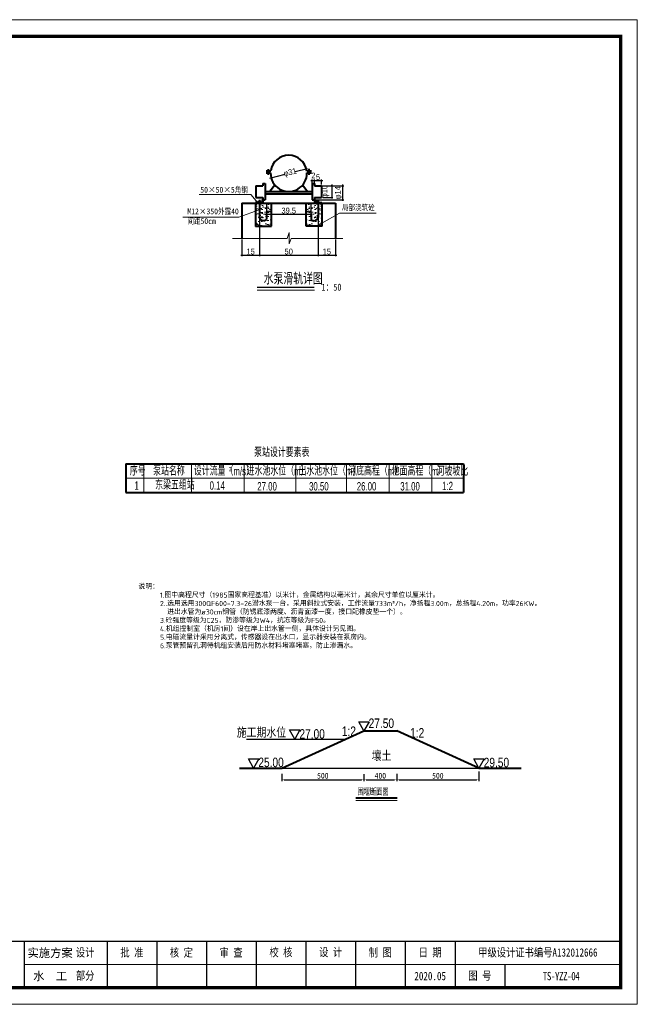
# Model space of a CAD drawing. Header units: millimetres. Extents: x 29618 to 35558, y 10638 to 14839.
# Tile 3 of 3: x 32923 to 35558, y 10638 to 14839. Entities that reach past the tile are written whole.
import ezdxf
from ezdxf.enums import TextEntityAlignment as Align

# ---------------------------------------------------------------- set-up
doc = ezdxf.new("R2010")
doc.units = ezdxf.units.MM
for name, color, linetype, lineweight in [('0.09标注线', 7, 'Continuous', 9), ('0.13填充', 8, 'Continuous', 13), ('0.13文字', 255, 'Continuous', 13), ('40粗白', 1, 'Continuous', 40), ('标注线', 7, 'Continuous', 18), ('粗实线', 1, 'Continuous', 40), ('粗线', 1, 'Continuous', 40), ('细实线', 7, 'Continuous', 9)]:
    doc.layers.add(name, color=color, linetype=linetype, lineweight=lineweight)
for name, color, linetype in [('图层1', 7, 'Continuous'), ('文字', 2, 'Continuous'), ('标注', 4, 'Continuous'), ('标注-高程', 4, 'Continuous'), ('细线', 7, 'Continuous')]:
    doc.layers.add(name, color=color, linetype=linetype)
doc.styles.add('-仿宋_GB2312', font='simfang.ttf', dxfattribs={"width": 0.8, "height": 30})
doc.styles.add('25', font='hztxt_e.shx', dxfattribs={"width": 0.8, "height": 25, "bigfont": 'hztxt.shx'})
doc.styles.add('35', font='hztxt_e.shx', dxfattribs={"width": 0.7, "height": 55, "bigfont": 'hztxt1.shx'})
doc.styles.add('fangsong', font='txt', dxfattribs={"width": 0.8, "height": 25})
doc.styles.add('hz-e', font='hztxt_e.shx', dxfattribs={"width": 0.7, "height": 20, "bigfont": 'hztxt.shx'})
doc.styles.get("Standard").update_dxf_attribs({"font": 'tssdeng.shx', "bigfont": 'hztxt.shx'})
doc.styles.add('图框', font='仿宋_GB2312.TTF', dxfattribs={"width": 0.8, "height": 4})
doc.styles.add('样式 1', font='txt.shx', dxfattribs={"width": 0.8, "bigfont": 'hztxt.shx'})
doc.dimstyles.get("Standard").update_dxf_attribs({"dimscale": 100, "dimtxt": 2.5, "dimasz": 0.75, "dimexe": 1.5, "dimexo": 1.5, "dimgap": 0.5, "dimtad": 1, "dimdec": 0, "dimlfac": 0.25, "dimzin": 0, "dimdsep": 46, "dimtxsty": 'Standard', "dimblk": 'ARCHTICK', "dimcen": 0.09, "dimadec": 0, "dimazin": 0, "dimtfac": 1, "dimtdec": 0, "dimtmove": 0, "dimatfit": 3, "dimldrblk": 'ARCHTICK', "dimfxl": 0, "dimtolj": 1, "dimtzin": 0, "dimarcsym": 0})
doc.dimstyles.new('STANDARD$0', dxfattribs={"dimtxt": 25, "dimasz": 10, "dimexe": 10, "dimexo": 12, "dimgap": 2, "dimtad": 1, "dimdec": 0, "dimzin": 1, "dimdsep": 46, "dimtxsty": '样式 1', "dimblk1": 'OBLIQUE', "dimblk2": 'OBLIQUE', "dimcen": 12, "dimdle": 20, "dimaunit": 1, "dimadec": 0, "dimazin": 0, "dimtfac": 1, "dimtdec": 1, "dimtofl": 0, "dimtmove": 0, "dimatfit": 1, "dimldrblk": 'OBLIQUE', "dimfxl": 0, "dimtolj": 1, "dimtzin": 0, "dimarcsym": 0})
doc.dimstyles.new('安装图', dxfattribs={"dimtxt": 25, "dimasz": 10, "dimexe": 6, "dimexo": 1, "dimgap": 5, "dimtad": 1, "dimdec": 0, "dimtxsty": 'fangsong', "dimcen": 2.5, "dimadec": 0, "dimazin": 0, "dimtfac": 1, "dimtdec": 0, "dimtmove": 0, "dimatfit": 3, "dimfxl": 0, "dimarcsym": 0})

# ---------------------------------------------------------------- blocks, each defined once
blk = doc.blocks.new('A$C05D009C4')
at = {"lineweight": 0}
for p, q in [((0, 297), (420, 297)), ((420, 297), (420, 0)), ((415, 12), (235, 12)), ((420, 0), (0, 0))]:
    blk.add_line(p, q, dxfattribs=at)
for p, q in [((235, 19), (235, 5)), ((260, 19), (260, 5)), ((275, 19), (275, 5)), ((290, 19), (290, 5)), ((305, 19), (305, 5)), ((320, 19), (320, 5)), ((335, 19), (335, 5)), ((350, 19), (350, 5)), ((365, 19), (365, 5)), ((380, 12), (380, 5))]:
    blk.add_line(p, q)
at = {"lineweight": 0, "const_width": 1}
blk.add_lwpolyline([(25, 292), (415, 292), (415, 5), (25, 5)], close=True, dxfattribs=at)
at = {"lineweight": 0, "const_width": 0.4}
blk.add_lwpolyline([(415, 19), (25, 19)], dxfattribs=at)
at = {"style": '图框'}
for s, p in [('实施方案', (242.83, 15.5)), ('水  工', (242.83, 8.5))]:
    blk.add_text(s, height=2.5, dxfattribs=at).set_placement(p, align=Align.MIDDLE_CENTER)
at = {"char_height": 2.5, "attachment_point": 5, "style": '图框'}
for s, insert in [('设计', (253.4, 15.5)), ('批 准', (267.5, 15.5)), ('核 定', (282.44, 15.47)), ('审 查', (297.43, 15.47)), ('校 核', (312.47, 15.54)), ('设 计', (327.47, 15.59)), ('制 图', (342.42, 15.48)), ('日 期', (357.5, 15.5)), ('甲级设计证书编号A132012666', (390, 15.5)), ('部分', (253.4, 8.5)), ('2020.05', (357.5, 8.5)), ('图 号', (372.5, 8.5))]:
    blk.add_mtext(s, dxfattribs=dict(at, insert=insert))
blk = doc.blocks.new('_ArchTick')
at = {"color": 0, "linetype": 'ByBlock', "const_width": 0.15}
blk.add_lwpolyline([(-0.5, -0.5), (0.5, 0.5)], dxfattribs=at)
blk = doc.blocks.new('*D54')
at = {"color": 7, "lineweight": -2, "ltscale": 10}
for p, q in [((34195.8, 14050.4), (34195.8, 13829.8)), ((34270.8, 13900.4), (34270.8, 13829.8)), ((34190.8, 13834.8), (34275.8, 13834.8))]:
    blk.add_line(p, q, dxfattribs=at)
at = {"layer": 'Defpoints', "color": 0, "ltscale": 10}
for p in [(34195.8, 14055.4), (34270.8, 13905.4), (34270.8, 13834.8)]:
    blk.add_point(p, dxfattribs=at)
at = {"color": 7, "lineweight": -2, "ltscale": 10, "xscale": 5, "yscale": 5, "zscale": 5, "rotation": 180}
blk.add_blockref('_ArchTick', (34195.8, 13834.8), dxfattribs=at)
at = {"color": 7, "lineweight": -2, "ltscale": 10, "xscale": 5, "yscale": 5, "zscale": 5}
blk.add_blockref('_ArchTick', (34270.8, 13834.8), dxfattribs=at)
at = {"color": 7, "ltscale": 10, "insert": (34233.3, 13849.3), "char_height": 25, "attachment_point": 5, "style": '25'}
blk.add_mtext('\\A1;15', dxfattribs=at)
blk = doc.blocks.new('*D55')
at = {"color": 7, "lineweight": -2, "ltscale": 10}
for p, q in [((33945.8, 14050.4), (33945.8, 13829.8)), ((34195.8, 14050.4), (34195.8, 13829.8)), ((33940.8, 13834.8), (34200.8, 13834.8))]:
    blk.add_line(p, q, dxfattribs=at)
at = {"layer": 'Defpoints', "color": 0, "ltscale": 10}
for p in [(33945.8, 14055.4), (34195.8, 14055.4), (34195.8, 13834.8)]:
    blk.add_point(p, dxfattribs=at)
at = {"color": 7, "lineweight": -2, "ltscale": 10, "xscale": 5, "yscale": 5, "zscale": 5, "rotation": 180}
blk.add_blockref('_ArchTick', (33945.8, 13834.8), dxfattribs=at)
at = {"color": 7, "lineweight": -2, "ltscale": 10, "xscale": 5, "yscale": 5, "zscale": 5}
blk.add_blockref('_ArchTick', (34195.8, 13834.8), dxfattribs=at)
at = {"color": 7, "ltscale": 10, "insert": (34070.8, 13849.3), "char_height": 25, "attachment_point": 5, "style": '25'}
blk.add_mtext('\\A1;50', dxfattribs=at)
blk = doc.blocks.new('*D56')
at = {"color": 7, "lineweight": -2, "ltscale": 10}
for p, q in [((33945.8, 14050.4), (33945.8, 13829.8)), ((33870.8, 13900.4), (33870.8, 13829.8)), ((33865.8, 13834.8), (33950.8, 13834.8))]:
    blk.add_line(p, q, dxfattribs=at)
at = {"layer": 'Defpoints', "color": 0, "ltscale": 10}
for p in [(33945.8, 14055.4), (33870.8, 13905.4), (33945.8, 13834.8)]:
    blk.add_point(p, dxfattribs=at)
at = {"color": 7, "lineweight": -2, "ltscale": 10, "xscale": 5, "yscale": 5, "zscale": 5, "rotation": 180}
blk.add_blockref('_ArchTick', (33870.8, 13834.8), dxfattribs=at)
at = {"color": 7, "lineweight": -2, "ltscale": 10, "xscale": 5, "yscale": 5, "zscale": 5}
blk.add_blockref('_ArchTick', (33945.8, 13834.8), dxfattribs=at)
at = {"color": 7, "ltscale": 10, "insert": (33908.3, 13849.3), "char_height": 25, "attachment_point": 5, "style": '25'}
blk.add_mtext('\\A1;15', dxfattribs=at)
blk = doc.blocks.new('*D57')
at = {"color": 7, "lineweight": -2, "ltscale": 10}
for p, q in [((33975.8, 14050.4), (33975.8, 14004.7)), ((34165.8, 14050.4), (34165.8, 14004.7)), ((33970.8, 14009.7), (34170.8, 14009.7))]:
    blk.add_line(p, q, dxfattribs=at)
at = {"layer": 'Defpoints', "color": 0, "ltscale": 10}
for p in [(33975.8, 14055.4), (34165.8, 14055.4), (34165.8, 14009.7)]:
    blk.add_point(p, dxfattribs=at)
at = {"color": 7, "lineweight": -2, "ltscale": 10, "xscale": 5, "yscale": 5, "zscale": 5, "rotation": 180}
blk.add_blockref('_ArchTick', (33975.8, 14009.7), dxfattribs=at)
at = {"color": 7, "lineweight": -2, "ltscale": 10, "xscale": 5, "yscale": 5, "zscale": 5}
blk.add_blockref('_ArchTick', (34165.8, 14009.7), dxfattribs=at)
at = {"color": 7, "ltscale": 10, "insert": (34070.8, 14024.2), "char_height": 25, "attachment_point": 5, "style": '25'}
blk.add_mtext('\\A1;39.5', dxfattribs=at)
blk = doc.blocks.new('*D58')
at = {"color": 7, "lineweight": -2, "ltscale": 10}
for p, q in [((34185.8, 14130.4), (34305.8, 14130.4)), ((34300.8, 14135.4), (34300.8, 14065.4)), ((34185.8, 14070.4), (34305.8, 14070.4))]:
    blk.add_line(p, q, dxfattribs=at)
at = {"layer": 'Defpoints', "color": 0, "ltscale": 10}
for p in [(34180.8, 14130.4), (34180.8, 14070.4), (34300.8, 14070.4)]:
    blk.add_point(p, dxfattribs=at)
at = {"color": 7, "lineweight": -2, "ltscale": 10, "xscale": 5, "yscale": 5, "zscale": 5}
for p, rotation in [((34300.8, 14130.4), 90), ((34300.8, 14070.4), 270)]:
    blk.add_blockref('_ArchTick', p, dxfattribs=dict(at, rotation=rotation))
at = {"color": 7, "ltscale": 10, "insert": (34284.2, 14100.4), "char_height": 25, "attachment_point": 5, "rotation": 90, "style": '25'}
blk.add_mtext('\\A1;φ14', dxfattribs=at)
blk = doc.blocks.new('*D59')
at = {"color": 7, "lineweight": -2, "ltscale": 10}
for p, q in [((34215.8, 14130.4), (34259.5, 14130.4)), ((34254.5, 14135.4), (34254.5, 14075.4)), ((34215.8, 14080.4), (34259.5, 14080.4))]:
    blk.add_line(p, q, dxfattribs=at)
at = {"layer": 'Defpoints', "color": 0, "ltscale": 10}
for p in [(34210.8, 14130.4), (34210.8, 14080.4), (34254.5, 14080.4)]:
    blk.add_point(p, dxfattribs=at)
at = {"color": 7, "lineweight": -2, "ltscale": 10, "xscale": 5, "yscale": 5, "zscale": 5}
for p, rotation in [((34254.5, 14130.4), 90), ((34254.5, 14080.4), 270)]:
    blk.add_blockref('_ArchTick', p, dxfattribs=dict(at, rotation=rotation))
at = {"color": 7, "ltscale": 10, "insert": (34227.1, 14105.4), "char_height": 25, "attachment_point": 5, "rotation": 90, "style": '25'}
blk.add_mtext('\\A1;φ10', dxfattribs=at)
blk = doc.blocks.new('*D60')
at = {"color": 7, "lineweight": -2, "ltscale": 10}
for p, q in [((34180.8, 14135.4), (34180.8, 14157.3)), ((34210.8, 14135.4), (34210.8, 14157.3)), ((34175.8, 14152.3), (34215.8, 14152.3))]:
    blk.add_line(p, q, dxfattribs=at)
at = {"layer": 'Defpoints', "color": 0, "ltscale": 10}
for p in [(34180.8, 14130.4), (34210.8, 14152.3), (34210.8, 14130.4)]:
    blk.add_point(p, dxfattribs=at)
at = {"color": 7, "lineweight": -2, "ltscale": 10, "xscale": 5, "yscale": 5, "zscale": 5, "rotation": 180}
blk.add_blockref('_ArchTick', (34180.8, 14152.3), dxfattribs=at)
at = {"color": 7, "lineweight": -2, "ltscale": 10, "xscale": 5, "yscale": 5, "zscale": 5}
blk.add_blockref('_ArchTick', (34210.8, 14152.3), dxfattribs=at)
at = {"color": 7, "ltscale": 10, "insert": (34195.8, 14166.8), "char_height": 25, "attachment_point": 5, "style": '25'}
blk.add_mtext('\\A1;5', dxfattribs=at)
blk = doc.blocks.new('*D61')
at = {"color": 7, "lineweight": -2, "ltscale": 10}
for p, q in [((34170.8, 14075.4), (34170.8, 14157.3)), ((34180.8, 14135.4), (34180.8, 14157.3)), ((34165.8, 14152.3), (34185.8, 14152.3))]:
    blk.add_line(p, q, dxfattribs=at)
at = {"layer": 'Defpoints', "color": 0, "ltscale": 10}
for p in [(34180.8, 14152.3), (34180.8, 14130.4), (34170.8, 14070.4)]:
    blk.add_point(p, dxfattribs=at)
at = {"color": 7, "lineweight": -2, "ltscale": 10, "xscale": 5, "yscale": 5, "zscale": 5, "rotation": 180}
blk.add_blockref('_ArchTick', (34170.8, 14152.3), dxfattribs=at)
at = {"color": 7, "lineweight": -2, "ltscale": 10, "xscale": 5, "yscale": 5, "zscale": 5}
blk.add_blockref('_ArchTick', (34180.8, 14152.3), dxfattribs=at)
at = {"color": 7, "ltscale": 10, "insert": (34176, 14173.8), "char_height": 25, "attachment_point": 5, "style": '25'}
blk.add_mtext('\\A1;2', dxfattribs=at)
blk = doc.blocks.new('*D71')
at = {"color": 7, "lineweight": -2, "ltscale": 10}
for p, q in [((34150.9, 14202.8), (34098.6, 14189.8)), ((33990.8, 14163), (34055.5, 14179.1))]:
    blk.add_line(p, q, dxfattribs=at)
at = {"layer": 'Defpoints', "color": 0, "ltscale": 10}
for p in [(34146, 14201.6), (33995.6, 14164.3)]:
    blk.add_point(p, dxfattribs=at)
at = {"color": 7, "lineweight": -2, "ltscale": 10, "xscale": 5, "yscale": 5, "zscale": 5}
for p, rotation in [((34146, 14201.6), 13.94142471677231), ((33995.6, 14164.3), 193.9414247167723)]:
    blk.add_blockref('_ArchTick', p, dxfattribs=dict(at, rotation=rotation))
at = {"color": 7, "ltscale": 10, "insert": (34077.1, 14184.5), "char_height": 25, "attachment_point": 5, "rotation": 13.9414, "style": '25'}
blk.add_mtext('\\A1;φ31', dxfattribs=at)
blk = doc.blocks.new('*D62')
at = {"layer": 'Defpoints', "color": 0}
for p in [(34531.7, 11607.5), (34882.7, 11631.9), (34882.7, 11595.8)]:
    blk.add_point(p, dxfattribs=at)
at = {"layer": '标注', "color": 0, "lineweight": -2}
for p, q in [((34531.7, 11606.5), (34531.7, 11589.8)), ((34541.7, 11595.8), (34872.7, 11595.8)), ((34882.7, 11630.9), (34882.7, 11589.8))]:
    blk.add_line(p, q, dxfattribs=at)
at = {"layer": '标注', "color": 0}
for points in [[(34541.7, 11597.5), (34541.7, 11594.2), (34531.7, 11595.8)], [(34872.7, 11597.5), (34872.7, 11594.2), (34882.7, 11595.8)]]:
    blk.add_solid(points, dxfattribs=at)
at = {"layer": '标注', "color": 0, "insert": (34707.2, 11613.3), "char_height": 25, "attachment_point": 5, "style": 'fangsong'}
blk.add_mtext('500', dxfattribs=at)
blk = doc.blocks.new('*D63')
at = {"layer": 'Defpoints', "color": 0}
for p in [(34391.7, 11620.8), (34531.7, 11622.3), (34531.7, 11595.8)]:
    blk.add_point(p, dxfattribs=at)
at = {"layer": '标注', "color": 0, "lineweight": -2}
for p, q in [((34391.7, 11619.8), (34391.7, 11589.8)), ((34401.7, 11595.8), (34521.7, 11595.8)), ((34531.7, 11621.3), (34531.7, 11589.8))]:
    blk.add_line(p, q, dxfattribs=at)
at = {"layer": '标注', "color": 0}
for points in [[(34401.7, 11597.5), (34401.7, 11594.2), (34391.7, 11595.8)], [(34521.7, 11597.5), (34521.7, 11594.2), (34531.7, 11595.8)]]:
    blk.add_solid(points, dxfattribs=at)
at = {"layer": '标注', "color": 0, "insert": (34461.7, 11613.3), "char_height": 25, "attachment_point": 5, "style": 'fangsong'}
blk.add_mtext('400', dxfattribs=at)
blk = doc.blocks.new('*D64')
at = {"layer": 'Defpoints', "color": 0}
for p in [(34040.8, 11622.3), (34391.7, 11597.3), (34391.7, 11595.8)]:
    blk.add_point(p, dxfattribs=at)
at = {"layer": '标注', "color": 0, "lineweight": -2}
for p, q in [((34040.8, 11621.3), (34040.8, 11589.8)), ((34050.8, 11595.8), (34381.7, 11595.8)), ((34391.7, 11596.3), (34391.7, 11589.8))]:
    blk.add_line(p, q, dxfattribs=at)
at = {"layer": '标注', "color": 0}
for points in [[(34050.8, 11597.5), (34050.8, 11594.2), (34040.8, 11595.8)], [(34381.7, 11597.5), (34381.7, 11594.2), (34391.7, 11595.8)]]:
    blk.add_solid(points, dxfattribs=at)
at = {"layer": '标注', "color": 0, "insert": (34216.3, 11613.3), "char_height": 25, "attachment_point": 5, "style": 'fangsong'}
blk.add_mtext('500', dxfattribs=at)

msp = doc.modelspace()

# ---------------------------------------------------------------- hatches: boundary and pattern name
at = {"layer": '0.13填充'}
h = msp.add_hatch(dxfattribs=at)
h.set_pattern_fill('AR-CONC', scale=0.2, style=0)
h.set_pattern_definition([(50, (33929.55, 13958.056), (36.437, -3.188), [3.81, -41.91]), (355, (33929.55, 13958.056), (-7.049, 38.211), [3.048, -33.528]), (100.45, (33932.587, 13957.79), (29.389, 35.023), [3.238, -35.618]), (46.184, (33929.55, 13968.216), (54.216, -8.408), [5.715, -62.865]), (96.636, (33934.07, 13967.515), (47.48, 49.485), [4.857, -53.427]), (351.184, (33929.55, 13968.216), (47.48, 49.485), [4.572, -50.292]), (21, (33934.63, 13965.676), (30.323, -20.453), [3.81, -41.91]), (326, (33934.63, 13965.676), (12.36, 36.838), [3.048, -33.528]), (71.45, (33937.158, 13963.97), (42.683, 16.385), [3.238, -35.618]), (37.5, (33929.551, 13958.056), (0.6177, 16.911), [0, -33.1216, 0, -34.036, 0, -33.655]), (7.5, (33929.551, 13958.056), (13.364, 20.036), [0, -19.4056, 0, -32.3596, 0, -12.827]), (327.5, (33918.223, 13958.056), (27.1181, -1.1457), [0, -12.7, 0, -39.624, 0, -52.578]), (317.5, (33913.143, 13958.056), (29.626, 5.0853), [0, -16.51, 0, -26.3144, 0, -37.338])])
h.paths.add_polyline_path([(33996.661, 14055.427), (33929.551, 14055.427), (33929.551, 13958.056), (33996.661, 13958.056)])
h = msp.add_hatch(dxfattribs=at)
h.set_pattern_fill('AR-CONC', scale=0.2, style=0)
h.set_pattern_definition([(130, (34212.106, 13958.056), (-36.437, -3.188), [3.81, -41.91]), (185, (34212.106, 13958.056), (7.049, 38.211), [3.048, -33.528]), (79.55, (34209.07, 13957.79), (-29.389, 35.023), [3.238, -35.618]), (133.816, (34212.106, 13968.216), (-54.216, -8.408), [5.715, -62.865]), (83.364, (34207.59, 13967.515), (-47.48, 49.485), [4.857, -53.427]), (188.816, (34212.106, 13968.216), (-47.48, 49.485), [4.572, -50.292]), (159, (34207.026, 13965.676), (-30.323, -20.453), [3.81, -41.91]), (214, (34207.026, 13965.676), (-12.36, 36.838), [3.048, -33.528]), (108.55, (34204.5, 13963.97), (-42.683, 16.385), [3.238, -35.618]), (142.5, (34212.106, 13958.056), (-0.6177, 16.911), [0, -33.1216, 0, -34.036, 0, -33.655]), (172.5, (34212.106, 13958.056), (-13.364, 20.036), [0, -19.4056, 0, -32.3596, 0, -12.827]), (212.5, (34223.435, 13958.056), (-27.1181, -1.1457), [0, -12.7, 0, -39.624, 0, -52.578]), (222.5, (34228.515, 13958.056), (-29.626, 5.0853), [0, -16.51, 0, -26.3144, 0, -37.338])])
h.paths.add_polyline_path([(34144.996, 14055.427), (34212.106, 14055.427), (34212.106, 13958.056), (34144.996, 13958.056)])

# ---------------------------------------------------------------- linework, layer by layer
at = {"layer": '0.09标注线', "color": 7}
for p, q in [((33908.598, 14092.309), (33688.481, 14092.309)), ((33939.008, 14057.778), (33908.598, 14092.309)), ((33858.553, 13996.713), (33619.381, 13996.713)), ((33944.067, 14027.059), (33858.553, 13996.713)), ((34212.106, 13970.236), (34286.787, 14013.231)), ((34444.478, 14013.231), (34286.787, 14013.231)), ((33831.2, 13905.427), (34063.564, 13905.427)), ((34063.564, 13905.427), (34072.429, 13930.601)), ((34072.429, 13930.601), (34072.429, 13882.786)), ((34072.429, 13882.786), (34080.985, 13905.427)), ((34080.985, 13905.427), (34302.159, 13905.427))]:
    msp.add_line(p, q, dxfattribs=at)
at = {"layer": '40粗白', "color": 1}
for p, q in [((33984.253, 14177.243), (33984.253, 14200.831)), ((34158.525, 14177.069), (34158.525, 14202.022)), ((33974.592, 14193.997), (33994.125, 14193.997)), ((33974.592, 14185.14), (33993.362, 14185.14)), ((34147.533, 14193.997), (34167.723, 14193.997)), ((34148.296, 14185.14), (34167.723, 14185.14)), ((33930.829, 14130.427), (33960.829, 14130.427)), ((33930.829, 14130.427), (33930.829, 14080.427)), ((33960.829, 14140.427), (33970.829, 14140.427)), ((33960.829, 14140.427), (33960.829, 14130.427)), ((33970.829, 14140.427), (33970.829, 14070.427)), ((34011.228, 14133.39), (33990.829, 14105.427)), ((34130.429, 14133.39), (34150.829, 14105.427)), ((34170.829, 14140.427), (34180.829, 14140.427)), ((34170.829, 14140.427), (34170.829, 14070.427)), ((34180.829, 14140.427), (34180.829, 14130.427)), ((34180.829, 14130.427), (34210.829, 14130.427)), ((34210.829, 14130.427), (34210.829, 14080.427)), ((33930.829, 14080.427), (33960.829, 14080.427)), ((33956.819, 14072.254), (33956.819, 14058.681)), ((33960.3, 14080.344), (33960.3, 14055.427)), ((33960.829, 14080.427), (33960.829, 14070.427)), ((33970.829, 14105.427), (34170.829, 14105.427)), ((33970.829, 14095.427), (34170.829, 14095.427)), ((34180.829, 14080.427), (34180.829, 14070.427)), ((34180.829, 14080.427), (34210.829, 14080.427)), ((34181.357, 14080.344), (34181.357, 14055.427)), ((34185.046, 14072.174), (34185.046, 14058.601)), ((34195.829, 14071.781), (34195.829, 13998.447)), ((33870.829, 14055.427), (34270.829, 14055.427)), ((33870.829, 14055.427), (33870.829, 13905.427)), ((33956.819, 14058.681), (33929.551, 14058.681)), ((33929.551, 14058.681), (33929.551, 13958.056)), ((33939.224, 14063.441), (33951.775, 14063.441)), ((33945.829, 14070.535), (33945.829, 13999.258)), ((33960.829, 14070.427), (33970.829, 14070.427)), ((33996.661, 13958.056), (33996.661, 14055.427)), ((34144.996, 13958.056), (34144.996, 14055.427)), ((34170.829, 14070.427), (34180.829, 14070.427)), ((34185.046, 14058.601), (34212.314, 14058.601)), ((34188.99, 14063.441), (34201.35, 14063.441)), ((34212.106, 14058.681), (34212.106, 13958.056)), ((34270.829, 14055.427), (34270.829, 13905.427)), ((33975.829, 14011.758), (33975.829, 13987.011)), ((34165.829, 14011.758), (34165.829, 13986.2)), ((33929.551, 13958.056), (33996.661, 13958.056)), ((34212.106, 13958.056), (34144.996, 13958.056))]:
    msp.add_line(p, q, dxfattribs=at)
for centre, radius, start, end in [((34070.829, 14182.926), 77.499, 8.213211, 171.786789), ((34070.829, 14182.926), 77.499, 178.362755, 1.637245), ((33963.329, 13999.258), 17.5, 180, 270), ((34178.329, 13998.447), 17.5, 270, 0), ((33963.329, 13999.258), 17.5, 270, 315.584691), ((34178.329, 13998.447), 17.5, 224.415309, 270)]:
    msp.add_arc(centre, radius, start, end, dxfattribs=at)
at = {"layer": '图层1'}
for p, q in [((33890.043, 11769.705), (34314.76, 11769.705)), ((34040.748, 11645.83), (34882.726, 11645.838))]:
    msp.add_line(p, q, dxfattribs=at)
at = {"layer": '标注-高程', "flags": 128}
for points in [[(34073.875, 11808.676), (34118.875, 11808.676), (34096.375, 11769.705), (34073.875, 11808.676)], [(34369.245, 11843.479), (34414.245, 11843.479), (34391.745, 11804.508), (34369.245, 11843.479)], [(33898.536, 11684.802), (33943.536, 11684.802), (33921.036, 11645.83), (33898.536, 11684.802)], [(34860.226, 11684.809), (34905.226, 11684.809), (34882.726, 11645.838), (34860.226, 11684.809)]]:
    msp.add_lwpolyline(points, dxfattribs=at)
at = {"layer": '标注线', "color": 7}
msp.add_line((33936.792, 13684.547), (34181.035, 13684.547), dxfattribs=at)
at = {"layer": '标注线'}
msp.add_line((34357.297, 11508.096), (34533.969, 11508.096), dxfattribs=at)
at = {"layer": '粗实线', "color": 7}
for p, q in [((33963.329, 13981.758), (33963.329, 13981.758)), ((34178.329, 13980.947), (34178.329, 13980.947))]:
    msp.add_line(p, q, dxfattribs=at)
at = {"layer": '粗实线'}
for p, q in [((33375.506, 12943.371), (34817.094, 12943.371)), ((33375.506, 12943.371), (33375.506, 12820.971)), ((34817.094, 12943.371), (34817.094, 12820.971)), ((33375.506, 12820.971), (34817.094, 12820.971)), ((34040.748, 11645.83), (34391.745, 11804.508)), ((34391.745, 11804.508), (34531.745, 11804.508)), ((34882.726, 11645.838), (34531.745, 11804.508)), ((33860.748, 11645.83), (34040.748, 11645.83)), ((34882.726, 11645.838), (35062.726, 11645.838)), ((34357.297, 11519.074), (34533.159, 11519.074))]:
    msp.add_line(p, q, dxfattribs=at)
at = {"layer": '粗线', "lineweight": -3, "ltscale": 60}
msp.add_line((33936.792, 13698.27), (34179.842, 13698.27), dxfattribs=at)
at = {"layer": '细实线'}
for p, q in [((33452.967, 12943.371), (33452.967, 12820.971)), ((33655.422, 12943.371), (33655.422, 12820.971)), ((33881.138, 12943.371), (33881.138, 12820.971)), ((34100.823, 12943.371), (34100.823, 12820.971)), ((34317.28, 12943.371), (34317.28, 12820.971)), ((34499.059, 12943.371), (34499.059, 12820.971)), ((34681.593, 12943.371), (34681.593, 12820.971)), ((33375.506, 12882.171), (34817.094, 12882.171)), ((33375.506, 12820.971), (34817.094, 12820.971))]:
    msp.add_line(p, q, dxfattribs=at)

# ---------------------------------------------------------------- block references
at = {"xscale": 14.14285717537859, "yscale": 14.14285713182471, "zscale": 14.14285717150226}
msp.add_blockref('A$C05D009C4', (29618.294, 10638.221), dxfattribs=at)

# ---------------------------------------------------------------- texts
at = {"insert": (35232.933, 10758.435), "char_height": 35.35714, "width": 453.44796, "attachment_point": 5, "style": '图框'}
msp.add_mtext('{\\T0.9;TS-YZZ-04}', dxfattribs=at)
at = {"layer": '0.09标注线', "color": 7, "char_height": 25, "style": '-仿宋_GB2312'}
for s, insert, width, attachment_point in [('50{\\fFangSong_GB2312|b0|i0|c134|p48;×}50{\\fFangSong_GB2312|b0|i0|c134|p48;×}5角钢', (33896.451, 14125.854), 268.52106, 3), ('M12{\\fFangSong_GB2312|b0|i0|c134|p48;×350外露40\\P间距50cm}', (33638.356, 14033.448), 313.97983, 1), ('局部浇筑砼', (34437.823, 14050.134), 194.98444, 3)]:
    msp.add_mtext(s, dxfattribs=dict(at, insert=insert, width=width, attachment_point=attachment_point))
at = {"layer": '0.13文字', "color": 7, "style": '-仿宋_GB2312', "width": 0.8}
msp.add_text('1：50', height=30, dxfattribs=at).set_placement((34253.115, 13697.28), align=Align.MIDDLE)
at = {"layer": '文字', "style": 'hz-e', "width": 0.8}
msp.add_text('壤土', height=40.5, dxfattribs=at).set_placement((34424.666, 11676.377))
at = {"layer": '文字', "lineweight": -3, "ltscale": 60, "insert": (33963.81, 13758.825), "char_height": 50, "width": 464.51984, "attachment_point": 1, "style": '25'}
msp.add_mtext('水泵滑轨详图', dxfattribs=at)
at = {"layer": '标注-高程', "style": 'hz-e', "width": 0.8}
for s, p in [('27.50', (34411.798, 11817.078)), ('27.00', (34116.428, 11771.458)), ('1:2', (34297.492, 11783.044)), ('1:2', (34588.758, 11776.159)), ('25.00', (33941.089, 11650.141)), ('29.50', (34902.779, 11649.356))]:
    msp.add_text(s, height=40.5, dxfattribs=at).set_placement(p)
msp.add_text('施工期水位', height=40.5, dxfattribs=at).set_placement((34059.687, 11775.901), align=Align.RIGHT)
at = {"layer": '标注线', "attachment_point": 1, "style": '35'}
for s, insert, char_height, width in [('泵站设计要素表', (33923.065, 13009.268), 35.7, 627.44474), ('3', (33814.315, 12930.023), 17.85, 313.72237)]:
    msp.add_mtext(s, dxfattribs=dict(at, insert=insert, char_height=char_height, width=width))
at = {"layer": '细实线', "char_height": 35.7, "attachment_point": 1, "style": '35'}
for s, insert, width in [('序号', (33392.935, 12930.149), 272.87013), ('泵站名称', (33492.078, 12930.149), 272.87013), ('设计流量（m/s）', (33666.018, 12930.149), 272.87013), ('进水池水位（m）', (33891.206, 12930.149), 272.87013), ('出水池水位（m）', (34112.163, 12930.149), 272.87013), ('河底高程（m）', (34324.719, 12930.149), 272.87013), ('地面高程（m）', (34510.24, 12930.149), 272.87013), ('河坡坡比', (34701.62, 12929.115), 272.87013), ('1', (33412.724, 12868.949), 272.87013), ('东梁五组站', (33500.985, 12870.213), 272.87013), ('0.14', (33733.09, 12869.147), 272.87013), ('27.00', (33936.579, 12865.931), 272.87013), ('30.50', (34157.536, 12865.931), 272.87013), ('26.00', (34361.189, 12865.931), 272.87013), ('31.00', (34546.71, 12865.931), 272.87013), ('1:2', (34725.439, 12867.38), 135.1332)]:
    msp.add_mtext(s, dxfattribs=dict(at, insert=insert, width=width))
at = {"layer": '细线', "width": 0.7}
msp.add_text('围堰断面图', height=28, dxfattribs=at).set_placement((34364.409, 11529.003))
at = {"layer": '细线', "insert": (33429.801, 12430.821), "char_height": 21.6, "width": 1474.47537, "attachment_point": 1}
msp.add_mtext('说明：\\P      1.图中高程尺寸（1985国家高程基准）以米计，金属结构以毫米计，其余尺寸单位以厘米计。\\P      2.{\\C0;.选用选用300QF600-7.3-26潜水泵一台，采用斜拉式安装，工作流量733m³/h，净扬程3.00m，总扬程4.20m，功率26KW。\\P        进出水管为}ø30cm钢管（防锈底漆两度、沥青面漆一度，接口配橡皮垫一个）{\\C0;。\\P}      {\\C0;3.砼强度等级为C25，防渗等级为W4，抗冻等级为F50。\\P}      {\\C0;4.机组控制室（机房1间）设在岸上出水管一侧，}具体设计另见图{\\C0;。\\P}      5.电磁流量计采用分离式，传感器设在出水口，显示器安装在泵房内。\\P      6.泵管预留孔洞待机组安装后用防水材料堵塞堵塞，防止渗漏水。', dxfattribs=at)

# ---------------------------------------------------------------- dimensions: what is measured, and where the dimension line sits
at = {"ltscale": 10}
dim = msp.add_diameter_dim_2p(p1=(33995.613, 14164.254), p2=(34146.045, 14201.598), text='φ31', dimstyle='Standard', override={"dimscale": 1, "dimtxt": 25, "dimasz": 5, "dimexe": 5, "dimexo": 5, "dimgap": 2, "dimlfac": 1, "dimzin": 1, "dimtxsty": '25', "dimblk1": 'ArchTick', "dimblk2": 'ArchTick', "dimsah": 1, "dimcen": -0.09, "dimdle": 5, "dimclrd": 7, "dimclre": 7, "dimclrt": 7, "dimaunit": 1, "dimadec": 1, "dimtdec": 1, "dimtofl": 0, "dimtmove": 2, "dimatfit": 1, "dimfxl": 10}, dxfattribs=at)
dim.commit()
dim.dimension.update_dxf_attribs({"geometry": '*D71', "text_midpoint": (34077.082, 14184.478), "dimtype": 163})
dim = msp.add_linear_dim(base=(34180.829, 14152.275), p1=(34170.829, 14070.427), p2=(34180.829, 14130.427), text='2', dimstyle='STANDARD$0', override={"dimtxt": 25, "dimasz": 5, "dimexe": 5, "dimexo": 5, "dimtoh": 0, "dimlfac": 1, "dimtxsty": '25', "dimblk1": 'ArchTick', "dimblk2": 'ArchTick', "dimsah": 1, "dimcen": -0.09, "dimdle": 5, "dimclrd": 7, "dimclre": 7, "dimclrt": 7, "dimadec": 1, "dimtmove": 2, "dimldrblk": 'ArchTick', "dimfxl": 10}, dxfattribs=at)
dim.commit()
dim.dimension.update_dxf_attribs({"geometry": '*D61', "text_midpoint": (34176.021, 14173.819), "dimtype": 160})
for base, p1, p2, text, picture, middle in [((34210.829, 14152.275), (34180.829, 14130.427), (34210.829, 14130.427), '5', '*D60', (34195.829, 14166.775)), ((33945.829, 13834.813), (33870.829, 13905.427), (33945.829, 14055.427), '15', '*D56', (33908.329, 13849.313)), ((34195.829, 13834.813), (33945.829, 14055.427), (34195.829, 14055.427), '50', '*D55', (34070.829, 13849.313)), ((34165.829, 14009.714), (33975.829, 14055.427), (34165.829, 14055.427), '39.5', '*D57', (34070.829, 14024.214)), ((34270.829, 13834.813), (34195.829, 14055.427), (34270.829, 13905.427), '15', '*D54', (34233.329, 13849.313))]:
    dim = msp.add_linear_dim(base=base, p1=p1, p2=p2, text=text, dimstyle='STANDARD$0', override={"dimtxt": 25, "dimasz": 5, "dimexe": 5, "dimexo": 5, "dimtoh": 0, "dimlfac": 1, "dimtxsty": '25', "dimblk1": 'ArchTick', "dimblk2": 'ArchTick', "dimsah": 1, "dimcen": -0.09, "dimdle": 5, "dimclrd": 7, "dimclre": 7, "dimclrt": 7, "dimadec": 1, "dimtmove": 2, "dimldrblk": 'ArchTick', "dimfxl": 10}, dxfattribs=at)
    dim.commit()
    dim.dimension.update_dxf_attribs({"geometry": picture, "text_midpoint": middle})
dim = msp.add_linear_dim(base=(34300.817, 14070.427), p1=(34180.829, 14130.427), p2=(34180.829, 14070.427), angle=90, text='φ14', dimstyle='STANDARD$0', override={"dimtxt": 25, "dimasz": 5, "dimexe": 5, "dimexo": 5, "dimtoh": 0, "dimlfac": 1, "dimtxsty": '25', "dimblk1": 'ArchTick', "dimblk2": 'ArchTick', "dimsah": 1, "dimcen": -0.09, "dimdle": 5, "dimclrd": 7, "dimclre": 7, "dimclrt": 7, "dimadec": 1, "dimtmove": 2, "dimldrblk": 'ArchTick', "dimfxl": 10}, dxfattribs=at)
dim.commit()
dim.dimension.update_dxf_attribs({"geometry": '*D58', "text_midpoint": (34284.25, 14100.427)})
dim = msp.add_linear_dim(base=(34254.462, 14080.427), p1=(34210.829, 14130.427), p2=(34210.829, 14080.427), angle=90, text='φ10', dimstyle='STANDARD$0', override={"dimtxt": 25, "dimasz": 5, "dimexe": 5, "dimexo": 5, "dimtoh": 0, "dimlfac": 1, "dimtxsty": '25', "dimblk1": 'ArchTick', "dimblk2": 'ArchTick', "dimsah": 1, "dimcen": -0.09, "dimdle": 5, "dimclrd": 7, "dimclre": 7, "dimclrt": 7, "dimadec": 1, "dimtmove": 2, "dimldrblk": 'ArchTick', "dimfxl": 10}, dxfattribs=at)
dim.commit()
dim.dimension.update_dxf_attribs({"geometry": '*D59', "text_midpoint": (34227.077, 14105.427), "dimtype": 160})
at = {"layer": '标注'}
for base, p1, p2, text, picture, middle in [((34391.745, 11595.824), (34040.763, 11622.288), (34391.745, 11597.254), '500', '*D64', (34216.254, 11613.324)), ((34531.745, 11595.824), (34391.745, 11620.772), (34531.745, 11622.296), '400', '*D63', (34461.745, 11613.324)), ((34882.726, 11595.824), (34531.745, 11607.502), (34882.726, 11631.852), '500', '*D62', (34707.235, 11613.324))]:
    dim = msp.add_linear_dim(base=base, p1=p1, p2=p2, text=text, dimstyle='安装图', dxfattribs=at)
    dim.commit()
    dim.dimension.update_dxf_attribs({"geometry": picture, "text_midpoint": middle})

doc.saveas('drawing.dxf')
